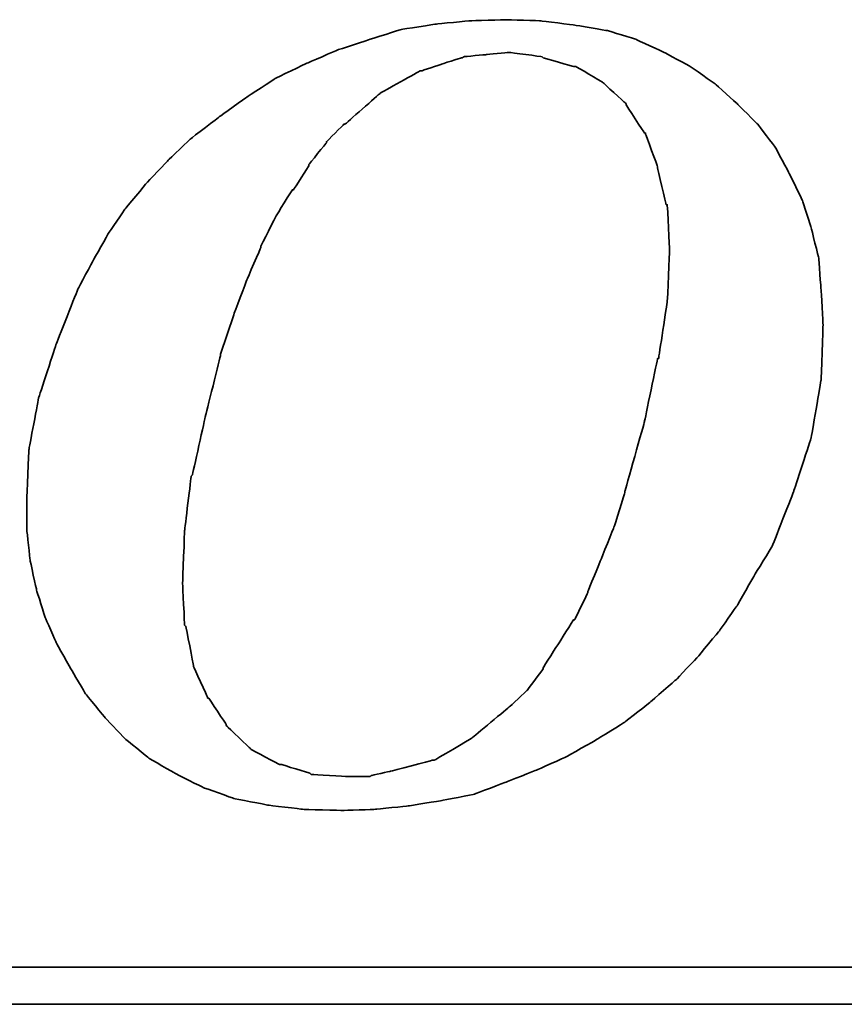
# Model space of a CAD drawing. Extents: x 14 to 593, y 42 to 129.
# Tile 43 of 48: x 173.46 to 175.47, y 87.55 to 89.95. Entities that reach past the tile are written whole.
import ezdxf

# ---------------------------------------------------------------- set-up
doc = ezdxf.new("R2010")
doc.units = 0
doc.header["$LTSCALE"] = 3
doc.header["$MEASUREMENT"] = 0
doc.layers.add('DIM', color=4, linetype='CONTINUOUS')
doc.layers.add('layer 1', color=7, linetype='CONTINUOUS')

# ---------------------------------------------------------------- blocks, each defined once
blk = doc.blocks.new('TBI MOTION logo(完整正式版)')
at = {"layer": 'layer 1', "color": 22, "lineweight": 35}
for points, knots in [([(35.79625, -6.98375), (35.79625, -6.98375), (36.23125, -7.43875), (36.23125, -7.43875), (36.23125, -7.43875), (36.23125, -7.43875), (36.75625, -7.87125), (36.75625, -7.87125), (36.75625, -7.87125), (36.75625, -7.87125), (37.33125, -8.20375), (37.33125, -8.20375), (37.33125, -8.20375), (37.33125, -8.20375), (37.95625, -8.51875), (37.95625, -8.51875), (37.95625, -8.51875), (37.95625, -8.51875), (38.62625, -8.75875), (38.62625, -8.75875), (38.62625, -8.75875), (38.62625, -8.75875), (39.37125, -8.90375), (39.37125, -8.90375), (39.37125, -8.90375), (39.37125, -8.90375), (40.14125, -8.99875), (40.14125, -8.99875), (40.14125, -8.99875), (40.14125, -8.99875), (41.02625, -9.02375), (41.02625, -9.02375), (41.02625, -9.02375), (41.02625, -9.02375), (41.74625, -8.99875), (41.74625, -8.99875), (41.74625, -8.99875), (41.74625, -8.99875), (42.46625, -8.92375), (42.46625, -8.92375), (42.46625, -8.92375), (42.46625, -8.92375), (43.21125, -8.80625), (43.21125, -8.80625), (43.21125, -8.80625), (43.21125, -8.80625), (43.93125, -8.66375), (43.93125, -8.66375), (43.93125, -8.66375), (43.93125, -8.66375), (44.62625, -8.39875), (44.62625, -8.39875), (44.62625, -8.39875), (44.62625, -8.39875), (45.29625, -8.13375), (45.29625, -8.13375), (45.29625, -8.13375), (45.29625, -8.13375), (45.94625, -7.84375), (45.94625, -7.84375), (45.94625, -7.84375), (45.94625, -7.84375), (46.61625, -7.46375), (46.61625, -7.46375), (46.61625, -7.46375), (46.61625, -7.46375), (47.24125, -7.07875), (47.24125, -7.07875), (47.24125, -7.07875), (47.24125, -7.07875), (47.81625, -6.62375), (47.81625, -6.62375), (47.81625, -6.62375), (47.81625, -6.62375), (48.36875, -6.14375), (48.36875, -6.14375), (48.36875, -6.14375), (48.36875, -6.14375), (48.84625, -5.64125), (48.84625, -5.64125), (48.84625, -5.64125), (48.84625, -5.64125), (49.32625, -5.06375), (49.32625, -5.06375), (49.32625, -5.06375), (49.32625, -5.06375), (49.71125, -4.51374), (49.71125, -4.51374), (49.71125, -4.51374), (49.71125, -4.51374), (50.09625, -3.83874), (50.09625, -3.83874), (50.09625, -3.83874), (50.09625, -3.83874), (50.48125, -3.21374), (50.48125, -3.21374), (50.48125, -3.21374), (50.48125, -3.21374), (50.96125, -1.99125), (50.96125, -1.99125), (50.96125, -1.99125), (50.96125, -1.99125), (51.34375, -0.81875), (51.34375, -0.81875), (51.34375, -0.81875), (51.34375, -0.81875), (51.56125, 0.45624), (51.56125, 0.45624), (51.56125, 0.45624), (51.56125, 0.45624), (51.60625, 1.67624), (51.60625, 1.67624), (51.60625, 1.67624), (51.60625, 1.67624), (51.56125, 2.44625), (51.56125, 2.44625), (51.56125, 2.44625), (51.56125, 2.44625), (51.51125, 3.14125), (51.51125, 3.14125), (51.51125, 3.14125), (51.51125, 3.14125), (51.34375, 3.81125), (51.34375, 3.81125), (51.34375, 3.81125), (51.34375, 3.81125), (51.15125, 4.41125), (51.15125, 4.41125), (51.15125, 4.41125), (51.15125, 4.41125), (50.86125, 5.01125), (50.86125, 5.01125), (50.86125, 5.01125), (50.86125, 5.01125), (50.55125, 5.58875), (50.55125, 5.58875), (50.55125, 5.58875), (50.55125, 5.58875), (50.16625, 6.09125), (50.16625, 6.09125), (50.16625, 6.09125), (50.16625, 6.09125), (49.71125, 6.54875), (49.71125, 6.54875), (49.71125, 6.54875), (49.71125, 6.54875), (49.23125, 6.98125), (49.23125, 6.98125), (49.23125, 6.98125), (49.23125, 6.98125), (48.67875, 7.36625), (48.67875, 7.36625), (48.67875, 7.36625), (48.67875, 7.36625), (48.10375, 7.67625), (48.10375, 7.67625), (48.10375, 7.67625), (48.10375, 7.67625), (47.48125, 7.96375), (47.48125, 7.96375), (47.48125, 7.96375), (47.48125, 7.96375), (46.85625, 8.15625), (46.85625, 8.15625), (46.85625, 8.15625), (46.85625, 8.15625), (46.13625, 8.27624), (46.13625, 8.27624), (46.13625, 8.27624), (46.13625, 8.27624), (45.39125, 8.37125), (45.39125, 8.37125), (45.39125, 8.37125), (45.39125, 8.37125), (44.62625, 8.39624), (44.62625, 8.39624), (44.62625, 8.39624), (44.62625, 8.39624), (43.83625, 8.37125), (43.83625, 8.37125), (43.83625, 8.37125), (43.83625, 8.37125), (43.09125, 8.30125), (43.09125, 8.30125), (43.09125, 8.30125), (43.09125, 8.30125), (42.32125, 8.18125), (42.32125, 8.18125), (42.32125, 8.18125), (42.32125, 8.18125), (41.62875, 7.96375), (41.62875, 7.96375), (41.62875, 7.96375), (41.62875, 7.96375), (40.90625, 7.72625), (40.90625, 7.72625), (40.90625, 7.72625), (40.90625, 7.72625), (40.23624, 7.43625), (40.23624, 7.43625), (40.23624, 7.43625), (40.23624, 7.43625), (39.54124, 7.10125), (39.54124, 7.10125), (39.54124, 7.10125), (39.54124, 7.10125), (38.91625, 6.69125), (38.91625, 6.69125), (38.91625, 6.69125), (38.91625, 6.69125), (38.31625, 6.26125), (38.31625, 6.26125), (38.31625, 6.26125), (38.31625, 6.26125), (37.69125, 5.78125), (37.69125, 5.78125), (37.69125, 5.78125), (37.69125, 5.78125), (37.18625, 5.30125), (37.18625, 5.30125), (37.18625, 5.30125), (37.18625, 5.30125), (36.70625, 4.79624), (36.70625, 4.79624), (36.70625, 4.79624), (36.70625, 4.79624), (36.23125, 4.22125), (36.23125, 4.22125), (36.23125, 4.22125), (36.23125, 4.22125), (35.87124, 3.69375), (35.87124, 3.69375), (35.87124, 3.69375), (35.87124, 3.69375), (35.53125, 3.09125), (35.53125, 3.09125), (35.53125, 3.09125), (35.53125, 3.09125), (35.19875, 2.47125), (35.19875, 2.47125), (35.19875, 2.47125), (35.19875, 2.47125), (34.71625, 1.24625), (34.71625, 1.24625), (34.71625, 1.24625), (34.71625, 1.24625), (34.33125, 0.06874), (34.33125, 0.06874), (34.33125, 0.06874), (34.33125, 0.06874), (34.11625, -1.07875), (34.11625, -1.07875), (34.11625, -1.07875), (34.11625, -1.07875), (34.07125, -2.15875), (34.07125, -2.15875), (34.07125, -2.15875), (34.07125, -2.15875), (34.07125, -2.85375), (34.07125, -2.85375), (34.07125, -2.85375), (34.07125, -2.85375), (34.14125, -3.50375), (34.14125, -3.50375), (34.14125, -3.50375), (34.14125, -3.50375), (34.28625, -4.17375), (34.28625, -4.17375), (34.28625, -4.17375), (34.28625, -4.17375), (34.47625, -4.77624), (34.47625, -4.77624), (34.47625, -4.77624), (34.47625, -4.77624), (34.71625, -5.32625), (34.71625, -5.32625), (34.71625, -5.32625), (34.71625, -5.32625), (35.05375, -5.92875), (35.05375, -5.92875), (35.05375, -5.92875), (35.05375, -5.92875), (35.36375, -6.45375), (35.36375, -6.45375), (35.36375, -6.45375), (35.36375, -6.45375), (35.79625, -6.98375), (35.79625, -6.98375)], [0, 0, 0, 0, 0.01388889, 0.01388889, 0.01388889, 0.0138889, 0.02777778, 0.02777778, 0.02777778, 0.02777779, 0.04166667, 0.04166667, 0.04166667, 0.04166668, 0.05555556, 0.05555556, 0.05555556, 0.05555557, 0.06944444, 0.06944444, 0.06944444, 0.06944445, 0.08333333, 0.08333333, 0.08333333, 0.08333334, 0.09722222, 0.09722222, 0.09722222, 0.09722223, 0.11111111, 0.11111111, 0.11111111, 0.11111112, 0.125, 0.125, 0.125, 0.12500001, 0.13888889, 0.13888889, 0.13888889, 0.1388889, 0.15277778, 0.15277778, 0.15277778, 0.15277779, 0.16666667, 0.16666667, 0.16666667, 0.16666668, 0.18055556, 0.18055556, 0.18055556, 0.18055557, 0.19444444, 0.19444444, 0.19444444, 0.19444445, 0.20833333, 0.20833333, 0.20833333, 0.20833334, 0.22222222, 0.22222222, 0.22222222, 0.22222223, 0.23611111, 0.23611111, 0.23611111, 0.23611112, 0.25, 0.25, 0.25, 0.25000001, 0.26388889, 0.26388889, 0.26388889, 0.2638889, 0.27777778, 0.27777778, 0.27777778, 0.27777779, 0.29166667, 0.29166667, 0.29166667, 0.29166668, 0.30555556, 0.30555556, 0.30555556, 0.30555557, 0.31944444, 0.31944444, 0.31944444, 0.31944445, 0.33333333, 0.33333333, 0.33333333, 0.33333334, 0.34722222, 0.34722222, 0.34722222, 0.34722223, 0.36111111, 0.36111111, 0.36111111, 0.36111112, 0.375, 0.375, 0.375, 0.37500001, 0.38888889, 0.38888889, 0.38888889, 0.3888889, 0.40277778, 0.40277778, 0.40277778, 0.40277779, 0.41666667, 0.41666667, 0.41666667, 0.41666668, 0.43055556, 0.43055556, 0.43055556, 0.43055557, 0.44444444, 0.44444444, 0.44444444, 0.44444445, 0.45833333, 0.45833333, 0.45833333, 0.45833334, 0.47222222, 0.47222222, 0.47222222, 0.47222223, 0.48611111, 0.48611111, 0.48611111, 0.48611112, 0.5, 0.5, 0.5, 0.50000001, 0.51388889, 0.51388889, 0.51388889, 0.5138889, 0.52777778, 0.52777778, 0.52777778, 0.52777779, 0.54166667, 0.54166667, 0.54166667, 0.54166668, 0.55555556, 0.55555556, 0.55555556, 0.55555557, 0.56944444, 0.56944444, 0.56944444, 0.56944445, 0.58333333, 0.58333333, 0.58333333, 0.58333334, 0.59722222, 0.59722222, 0.59722222, 0.59722223, 0.61111111, 0.61111111, 0.61111111, 0.61111112, 0.625, 0.625, 0.625, 0.62500001, 0.63888889, 0.63888889, 0.63888889, 0.6388889, 0.65277778, 0.65277778, 0.65277778, 0.65277779, 0.66666667, 0.66666667, 0.66666667, 0.66666668, 0.68055556, 0.68055556, 0.68055556, 0.68055557, 0.69444444, 0.69444444, 0.69444444, 0.69444445, 0.70833333, 0.70833333, 0.70833333, 0.70833334, 0.72222222, 0.72222222, 0.72222222, 0.72222223, 0.73611111, 0.73611111, 0.73611111, 0.73611112, 0.75, 0.75, 0.75, 0.75000001, 0.76388889, 0.76388889, 0.76388889, 0.7638889, 0.77777778, 0.77777778, 0.77777778, 0.77777779, 0.79166667, 0.79166667, 0.79166667, 0.79166668, 0.80555556, 0.80555556, 0.80555556, 0.80555557, 0.81944444, 0.81944444, 0.81944444, 0.81944445, 0.83333333, 0.83333333, 0.83333333, 0.83333334, 0.84722222, 0.84722222, 0.84722222, 0.84722223, 0.86111111, 0.86111111, 0.86111111, 0.86111112, 0.875, 0.875, 0.875, 0.87500001, 0.88888889, 0.88888889, 0.88888889, 0.8888889, 0.90277778, 0.90277778, 0.90277778, 0.90277779, 0.91666667, 0.91666667, 0.91666667, 0.91666668, 0.93055556, 0.93055556, 0.93055556, 0.93055557, 0.94444444, 0.94444444, 0.94444444, 0.94444445, 0.95833333, 0.95833333, 0.95833333, 0.95833334, 0.97222222, 0.97222222, 0.97222222, 0.97222223, 0.98611111, 0.98611111, 0.98611111, 0.98611112, 1, 1, 1, 1]), ([(38.33875, 1.03124), (38.33875, 1.03124), (38.62625, 1.89625), (38.62625, 1.89625), (38.62625, 1.89625), (38.62625, 1.89625), (38.91625, 2.66375), (38.91625, 2.66375), (38.91625, 2.66375), (38.91625, 2.66375), (39.22625, 3.38125), (39.22625, 3.38125), (39.22625, 3.38125), (39.22625, 3.38125), (39.22625, 3.40624), (39.22625, 3.40624), (39.22625, 3.40624), (39.22625, 3.40624), (39.56124, 4.07624), (39.56124, 4.07624), (39.56124, 4.07624), (39.56124, 4.07624), (39.92125, 4.65125), (39.92125, 4.65125), (39.92125, 4.65125), (39.92125, 4.65125), (39.94625, 4.65125), (39.94625, 4.65125), (39.94625, 4.65125), (39.94625, 4.65125), (40.28125, 5.17875), (40.28125, 5.17875), (40.28125, 5.17875), (40.28125, 5.17875), (40.28125, 5.20375), (40.28125, 5.20375), (40.28125, 5.20375), (40.28125, 5.20375), (40.66875, 5.68625), (40.66875, 5.68625), (40.66875, 5.68625), (40.66875, 5.68625), (40.66875, 5.70625), (40.66875, 5.70625), (40.66875, 5.70625), (40.66875, 5.70625), (41.05124, 6.09125), (41.05124, 6.09125), (41.05124, 6.09125), (41.05124, 6.09125), (41.07625, 6.09125), (41.07625, 6.09125), (41.07625, 6.09125), (41.07625, 6.09125), (41.84125, 6.76625), (41.84125, 6.76625), (41.84125, 6.76625), (41.84125, 6.76625), (41.86625, 6.78625), (41.86625, 6.78625), (41.86625, 6.78625), (41.86625, 6.78625), (42.73125, 7.26624), (42.73125, 7.26624), (42.73125, 7.26624), (42.73125, 7.26624), (42.75625, 7.26624), (42.75625, 7.26624), (42.75625, 7.26624), (42.75625, 7.26624), (43.18625, 7.41125), (43.18625, 7.41125), (43.18625, 7.41125), (43.18625, 7.41125), (43.64125, 7.55625), (43.64125, 7.55625), (43.64125, 7.55625), (43.64125, 7.55625), (43.66625, 7.55625), (43.66625, 7.55625), (43.66625, 7.55625), (43.66625, 7.55625), (43.69125, 7.58124), (43.69125, 7.58124), (43.69125, 7.58124), (43.69125, 7.58124), (44.19125, 7.62625), (44.19125, 7.62625), (44.19125, 7.62625), (44.19125, 7.62625), (44.67125, 7.67625), (44.67125, 7.67625), (44.67125, 7.67625), (44.67125, 7.67625), (44.69625, 7.67625), (44.69625, 7.67625), (44.69625, 7.67625), (44.69625, 7.67625), (45.41875, 7.58124), (45.41875, 7.58124), (45.41875, 7.58124), (45.41875, 7.58124), (45.44125, 7.55625), (45.44125, 7.55625), (45.44125, 7.55625), (45.44125, 7.55625), (46.11125, 7.36625), (46.11125, 7.36625), (46.11125, 7.36625), (46.11125, 7.36625), (46.13625, 7.36625), (46.13625, 7.36625), (46.13625, 7.36625), (46.13625, 7.36625), (46.15875, 7.36625), (46.15875, 7.36625), (46.15875, 7.36625), (46.15875, 7.36625), (46.73625, 7.02624), (46.73625, 7.02624), (46.73625, 7.02624), (46.73625, 7.02624), (46.76125, 7.00624), (46.76125, 7.00624), (46.76125, 7.00624), (46.76125, 7.00624), (47.24125, 6.57124), (47.24125, 6.57124), (47.24125, 6.57124), (47.24125, 6.57124), (47.26625, 6.54875), (47.26625, 6.54875), (47.26625, 6.54875), (47.26625, 6.54875), (47.26625, 6.52375), (47.26625, 6.52375), (47.26625, 6.52375), (47.26625, 6.52375), (47.67375, 5.89875), (47.67375, 5.89875), (47.67375, 5.89875), (47.67375, 5.89875), (47.69625, 5.89875), (47.69625, 5.89875), (47.69625, 5.89875), (47.69625, 5.89875), (47.69625, 5.87625), (47.69625, 5.87625), (47.69625, 5.87625), (47.69625, 5.87625), (47.96125, 5.15625), (47.96125, 5.15625), (47.96125, 5.15625), (47.96125, 5.15625), (47.96125, 5.13125), (47.96125, 5.13125), (47.96125, 5.13125), (47.96125, 5.13125), (48.15125, 4.31875), (48.15125, 4.31875), (48.15125, 4.31875), (48.15125, 4.31875), (48.17625, 4.31875), (48.17625, 4.31875), (48.17625, 4.31875), (48.17625, 4.31875), (48.17625, 4.29125), (48.17625, 4.29125), (48.17625, 4.29125), (48.17625, 4.29125), (48.22625, 3.33125), (48.22625, 3.33125), (48.22625, 3.33125), (48.22625, 3.33125), (48.22625, 3.30875), (48.22625, 3.30875), (48.22625, 3.30875), (48.22625, 3.30875), (48.17625, 2.20624), (48.17625, 2.20624), (48.17625, 2.20624), (48.17625, 2.20624), (48.17625, 2.18124), (48.17625, 2.18124), (48.17625, 2.18124), (48.17625, 2.18124), (47.98375, 0.93624), (47.98375, 0.93624), (47.98375, 0.93624), (47.98375, 0.93624), (47.96125, 0.93624), (47.96125, 0.93624), (47.96125, 0.93624), (47.96125, 0.93624), (47.67375, -0.45874), (47.67375, -0.45874), (47.67375, -0.45874), (47.67375, -0.45874), (47.24125, -1.99125), (47.24125, -1.99125), (47.24125, -1.99125), (47.24125, -1.99125), (47.24125, -2.01874), (47.24125, -2.01874), (47.24125, -2.01874), (47.24125, -2.01874), (47.00125, -2.78375), (47.00125, -2.78375), (47.00125, -2.78375), (47.00125, -2.78375), (46.71125, -3.50375), (46.71125, -3.50375), (46.71125, -3.50375), (46.71125, -3.50375), (46.42625, -4.19875), (46.42625, -4.19875), (46.42625, -4.19875), (46.42625, -4.19875), (46.42625, -4.22375), (46.42625, -4.22375), (46.42625, -4.22375), (46.42625, -4.22375), (46.13625, -4.82374), (46.13625, -4.82374), (46.13625, -4.82374), (46.13625, -4.82374), (46.11125, -4.82374), (46.11125, -4.82374), (46.11125, -4.82374), (46.11125, -4.82374), (45.77625, -5.35125), (45.77625, -5.35125), (45.77625, -5.35125), (45.77625, -5.35125), (45.44125, -5.87875), (45.44125, -5.87875), (45.44125, -5.87875), (45.44125, -5.87875), (45.44125, -5.90375), (45.44125, -5.90375), (45.44125, -5.90375), (45.44125, -5.90375), (45.10625, -6.35875), (45.10625, -6.35875), (45.10625, -6.35875), (45.10625, -6.35875), (45.08125, -6.38375), (45.08125, -6.38375), (45.08125, -6.38375), (45.08125, -6.38375), (44.69625, -6.74375), (44.69625, -6.74375), (44.69625, -6.74375), (44.69625, -6.74375), (43.88375, -7.41625), (43.88375, -7.41625), (43.88375, -7.41625), (43.88375, -7.41625), (43.85625, -7.43875), (43.85625, -7.43875), (43.85625, -7.43875), (43.85625, -7.43875), (43.04125, -7.91875), (43.04125, -7.91875), (43.04125, -7.91875), (43.04125, -7.91875), (43.01625, -7.91875), (43.01625, -7.91875), (43.01625, -7.91875), (43.01625, -7.91875), (42.99625, -7.91875), (42.99625, -7.91875), (42.99625, -7.91875), (42.99625, -7.91875), (42.08125, -8.15875), (42.08125, -8.15875), (42.08125, -8.15875), (42.08125, -8.15875), (41.65125, -8.25625), (41.65125, -8.25625), (41.65125, -8.25625), (41.65125, -8.25625), (41.62875, -8.27875), (41.62875, -8.27875), (41.62875, -8.27875), (41.62875, -8.27875), (41.60125, -8.27875), (41.60125, -8.27875), (41.60125, -8.27875), (41.60125, -8.27875), (41.12125, -8.27875), (41.12125, -8.27875), (41.12125, -8.27875), (41.12125, -8.27875), (40.35624, -8.23125), (40.35624, -8.23125), (40.35624, -8.23125), (40.35624, -8.23125), (40.33125, -8.23125), (40.33125, -8.23125), (40.33125, -8.23125), (40.33125, -8.23125), (40.30625, -8.20375), (40.30625, -8.20375), (40.30625, -8.20375), (40.30625, -8.20375), (39.68375, -8.01375), (39.68375, -8.01375), (39.68375, -8.01375), (39.68375, -8.01375), (39.66124, -8.01375), (39.66124, -8.01375), (39.66124, -8.01375), (39.66124, -8.01375), (39.63625, -8.01375), (39.63625, -8.01375), (39.63625, -8.01375), (39.63625, -8.01375), (39.01125, -7.67875), (39.01125, -7.67875), (39.01125, -7.67875), (39.01125, -7.67875), (38.98875, -7.65375), (38.98875, -7.65375), (38.98875, -7.65375), (38.98875, -7.65375), (38.48625, -7.17375), (38.48625, -7.17375), (38.48625, -7.17375), (38.48625, -7.17375), (38.45875, -7.14875), (38.45875, -7.14875), (38.45875, -7.14875), (38.45875, -7.14875), (38.45875, -7.12875), (38.45875, -7.12875), (38.45875, -7.12875), (38.45875, -7.12875), (38.07625, -6.54875), (38.07625, -6.54875), (38.07625, -6.54875), (38.07625, -6.54875), (38.05125, -6.54875), (38.05125, -6.54875), (38.05125, -6.54875), (38.05125, -6.54875), (38.05125, -6.52875), (38.05125, -6.52875), (38.05125, -6.52875), (38.05125, -6.52875), (37.74125, -5.85375), (37.74125, -5.85375), (37.74125, -5.85375), (37.74125, -5.85375), (37.74125, -5.82875), (37.74125, -5.82875), (37.74125, -5.82875), (37.74125, -5.82875), (37.57375, -4.96875), (37.57375, -4.96875), (37.57375, -4.96875), (37.57375, -4.96875), (37.54625, -4.94375), (37.54625, -4.94375), (37.54625, -4.94375), (37.54625, -4.94375), (37.50125, -4.03375), (37.50125, -4.03375), (37.50125, -4.03375), (37.50125, -4.03375), (37.50125, -4.00875), (37.50125, -4.00875), (37.50125, -4.00875), (37.50125, -4.00875), (37.54625, -2.85375), (37.54625, -2.85375), (37.54625, -2.85375), (37.54625, -2.85375), (37.69125, -1.65875), (37.69125, -1.65875), (37.69125, -1.65875), (37.69125, -1.65875), (37.71624, -1.63375), (37.71624, -1.63375), (37.71624, -1.63375), (37.71624, -1.63375), (38.00375, -0.33875), (38.00375, -0.33875), (38.00375, -0.33875), (38.00375, -0.33875), (38.33875, 1.00624), (38.33875, 1.00624), (38.33875, 1.00624), (38.33875, 1.00624), (38.33875, 1.03124), (38.33875, 1.03124)], [0, 0, 0, 0, 0.01010101, 0.01010101, 0.01010101, 0.01010102, 0.02020202, 0.02020202, 0.02020202, 0.02020203, 0.03030303, 0.03030303, 0.03030303, 0.03030304, 0.04040404, 0.04040404, 0.04040404, 0.04040405, 0.05050505, 0.05050505, 0.05050505, 0.05050506, 0.06060606, 0.06060606, 0.06060606, 0.06060607, 0.07070707, 0.07070707, 0.07070707, 0.07070708, 0.08080808, 0.08080808, 0.08080808, 0.08080809, 0.09090909, 0.09090909, 0.09090909, 0.0909091, 0.1010101, 0.1010101, 0.1010101, 0.10101011, 0.11111111, 0.11111111, 0.11111111, 0.11111112, 0.12121212, 0.12121212, 0.12121212, 0.12121213, 0.13131313, 0.13131313, 0.13131313, 0.13131314, 0.14141414, 0.14141414, 0.14141414, 0.14141415, 0.15151515, 0.15151515, 0.15151515, 0.15151516, 0.16161616, 0.16161616, 0.16161616, 0.16161617, 0.17171717, 0.17171717, 0.17171717, 0.17171718, 0.18181818, 0.18181818, 0.18181818, 0.18181819, 0.19191919, 0.19191919, 0.19191919, 0.1919192, 0.2020202, 0.2020202, 0.2020202, 0.20202021, 0.21212121, 0.21212121, 0.21212121, 0.21212122, 0.22222222, 0.22222222, 0.22222222, 0.22222223, 0.23232323, 0.23232323, 0.23232323, 0.23232324, 0.24242424, 0.24242424, 0.24242424, 0.24242425, 0.25252525, 0.25252525, 0.25252525, 0.25252526, 0.26262626, 0.26262626, 0.26262626, 0.26262627, 0.27272727, 0.27272727, 0.27272727, 0.27272728, 0.28282828, 0.28282828, 0.28282828, 0.28282829, 0.29292929, 0.29292929, 0.29292929, 0.2929293, 0.3030303, 0.3030303, 0.3030303, 0.30303031, 0.31313131, 0.31313131, 0.31313131, 0.31313132, 0.32323232, 0.32323232, 0.32323232, 0.32323233, 0.33333333, 0.33333333, 0.33333333, 0.33333334, 0.34343434, 0.34343434, 0.34343434, 0.34343435, 0.35353535, 0.35353535, 0.35353535, 0.35353536, 0.36363636, 0.36363636, 0.36363636, 0.36363637, 0.37373737, 0.37373737, 0.37373737, 0.37373738, 0.38383838, 0.38383838, 0.38383838, 0.38383839, 0.39393939, 0.39393939, 0.39393939, 0.3939394, 0.4040404, 0.4040404, 0.4040404, 0.40404041, 0.41414141, 0.41414141, 0.41414141, 0.41414142, 0.42424242, 0.42424242, 0.42424242, 0.42424243, 0.43434343, 0.43434343, 0.43434343, 0.43434344, 0.44444444, 0.44444444, 0.44444444, 0.44444445, 0.45454545, 0.45454545, 0.45454545, 0.45454546, 0.46464646, 0.46464646, 0.46464646, 0.46464647, 0.47474747, 0.47474747, 0.47474747, 0.47474748, 0.48484848, 0.48484848, 0.48484848, 0.48484849, 0.49494949, 0.49494949, 0.49494949, 0.4949495, 0.50505051, 0.50505051, 0.50505051, 0.50505052, 0.51515152, 0.51515152, 0.51515152, 0.51515153, 0.52525253, 0.52525253, 0.52525253, 0.52525254, 0.53535354, 0.53535354, 0.53535354, 0.53535355, 0.54545455, 0.54545455, 0.54545455, 0.54545456, 0.55555556, 0.55555556, 0.55555556, 0.55555557, 0.56565657, 0.56565657, 0.56565657, 0.56565658, 0.57575758, 0.57575758, 0.57575758, 0.57575759, 0.58585859, 0.58585859, 0.58585859, 0.5858586, 0.5959596, 0.5959596, 0.5959596, 0.59595961, 0.60606061, 0.60606061, 0.60606061, 0.60606062, 0.61616162, 0.61616162, 0.61616162, 0.61616163, 0.62626263, 0.62626263, 0.62626263, 0.62626264, 0.63636364, 0.63636364, 0.63636364, 0.63636365, 0.64646465, 0.64646465, 0.64646465, 0.64646466, 0.65656566, 0.65656566, 0.65656566, 0.65656567, 0.66666667, 0.66666667, 0.66666667, 0.66666668, 0.67676768, 0.67676768, 0.67676768, 0.67676769, 0.68686869, 0.68686869, 0.68686869, 0.6868687, 0.6969697, 0.6969697, 0.6969697, 0.69696971, 0.70707071, 0.70707071, 0.70707071, 0.70707072, 0.71717172, 0.71717172, 0.71717172, 0.71717173, 0.72727273, 0.72727273, 0.72727273, 0.72727274, 0.73737374, 0.73737374, 0.73737374, 0.73737375, 0.74747475, 0.74747475, 0.74747475, 0.74747476, 0.75757576, 0.75757576, 0.75757576, 0.75757577, 0.76767677, 0.76767677, 0.76767677, 0.76767678, 0.77777778, 0.77777778, 0.77777778, 0.77777779, 0.78787879, 0.78787879, 0.78787879, 0.7878788, 0.7979798, 0.7979798, 0.7979798, 0.79797981, 0.80808081, 0.80808081, 0.80808081, 0.80808082, 0.81818182, 0.81818182, 0.81818182, 0.81818183, 0.82828283, 0.82828283, 0.82828283, 0.82828284, 0.83838384, 0.83838384, 0.83838384, 0.83838385, 0.84848485, 0.84848485, 0.84848485, 0.84848486, 0.85858586, 0.85858586, 0.85858586, 0.85858587, 0.86868687, 0.86868687, 0.86868687, 0.86868688, 0.87878788, 0.87878788, 0.87878788, 0.87878789, 0.88888889, 0.88888889, 0.88888889, 0.8888889, 0.8989899, 0.8989899, 0.8989899, 0.89898991, 0.90909091, 0.90909091, 0.90909091, 0.90909092, 0.91919192, 0.91919192, 0.91919192, 0.91919193, 0.92929293, 0.92929293, 0.92929293, 0.92929294, 0.93939394, 0.93939394, 0.93939394, 0.93939395, 0.94949495, 0.94949495, 0.94949495, 0.94949496, 0.95959596, 0.95959596, 0.95959596, 0.95959597, 0.96969697, 0.96969697, 0.96969697, 0.96969698, 0.97979798, 0.97979798, 0.97979798, 0.97979799, 0.98989899, 0.98989899, 0.98989899, 0.989899, 1, 1, 1, 1]), ([(75.90875, -9.47875), (75.90875, -9.47875), (75.90875, -12.28625), (75.90875, -12.28625), (75.90875, -12.28625), (75.90875, -12.28625), (75.90875, -12.47875), (75.90875, -12.47875), (75.90875, -12.47875), (75.90875, -12.47875), (75.71625, -12.47875), (75.71625, -12.47875), (75.71625, -12.47875), (75.71625, -12.47875), (-88.32875, -12.47875), (-88.32875, -12.47875), (-88.32875, -12.47875), (-88.32875, -12.47875), (-88.32875, -13.29375), (-88.32875, -13.29375), (-88.32875, -13.29375), (-88.32875, -13.29375), (82.89125, -13.29375), (82.89125, -13.29375), (82.89125, -13.29375), (82.89125, -13.29375), (75.90875, -9.47875), (75.90875, -9.47875)], [0, 0, 0, 0, 0.14285714, 0.14285714, 0.14285714, 0.14285715, 0.28571429, 0.28571429, 0.28571429, 0.2857143, 0.42857143, 0.42857143, 0.42857143, 0.42857144, 0.57142857, 0.57142857, 0.57142857, 0.57142858, 0.71428571, 0.71428571, 0.71428571, 0.71428572, 0.85714286, 0.85714286, 0.85714286, 0.85714287, 1, 1, 1, 1])]:
    blk.add_open_spline(points, degree=3, knots=knots, dxfattribs=at)

msp = doc.modelspace()

# ---------------------------------------------------------------- block references
at = {"layer": 'DIM', "color": 7, "xscale": 0.1106772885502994, "yscale": 0.1106772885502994, "zscale": 0.1106772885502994}
msp.add_blockref('TBI MOTION logo(完整正式版)', (169.7024, 89.0165), dxfattribs=at)

doc.saveas('drawing.dxf')
